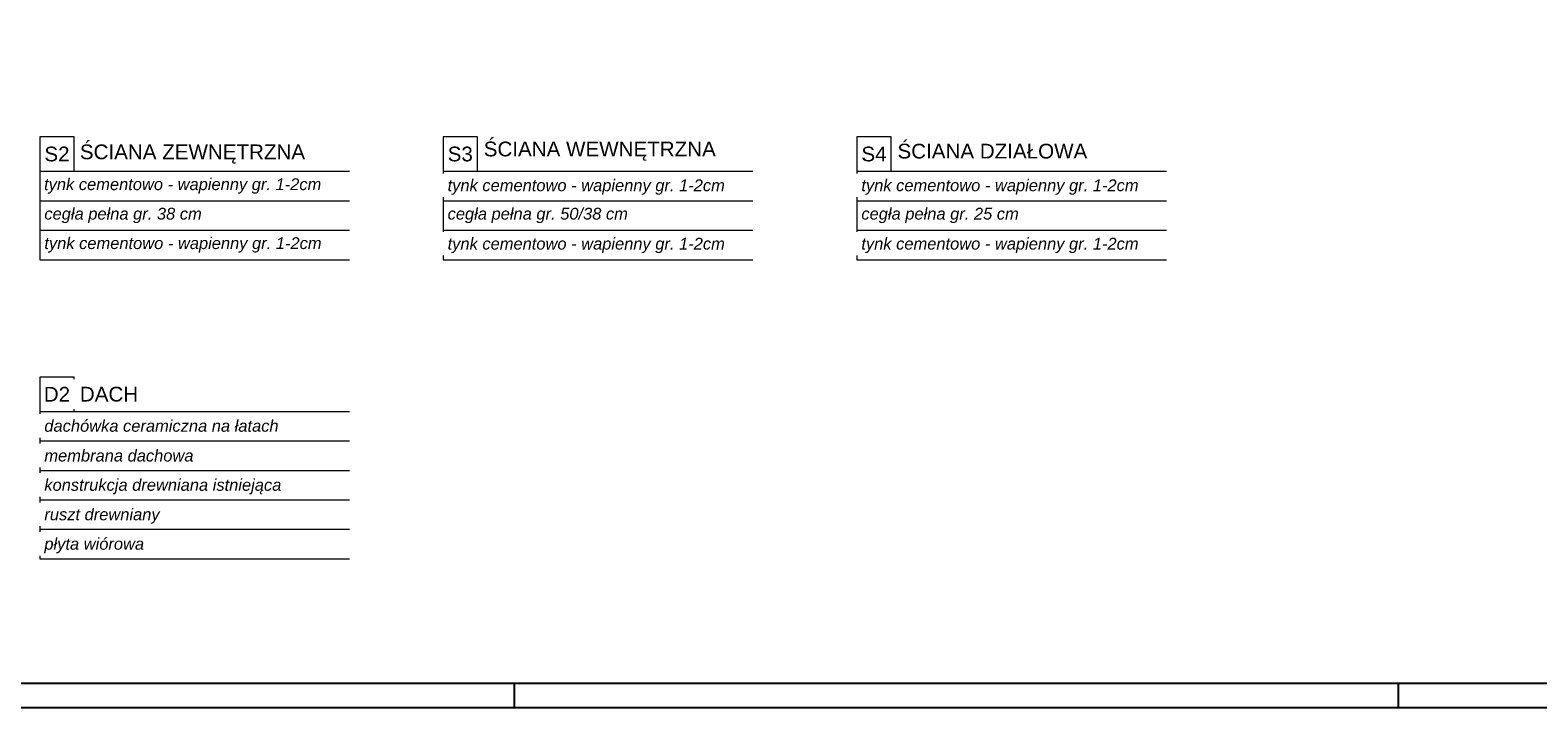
# Model space of a CAD drawing. Header units: millimetres. Extents: x 0 to 111311, y -48878 to -25280.
# Tile 3 of 161: x 66750 to 68285, y -44755 to -44065. Entities that reach past the tile are written whole.
import ezdxf

# ---------------------------------------------------------------- set-up
doc = ezdxf.new("R2010")
doc.units = ezdxf.units.MM
doc.layers.add('e-cad_opisy', color=7, linetype='Continuous')
doc.layers.add('OPIS', color=7, linetype='Continuous', lineweight=5)
doc.styles.get("Standard").update_dxf_attribs({"font": 'arial.ttf'})

# ---------------------------------------------------------------- blocks, each defined once
blk = doc.blocks.new('A1_poziom')
at = {"ltscale": 0.8}
for p, q in [((481, 0), (481, 5)), ((661, 0), (661, 5))]:
    blk.add_line(p, q, dxfattribs=at)
for points in [[(0, 0), (0, 297), (25, 297), (25, 594), (841, 594), (841, 0)], [(30, 5), (836, 5), (836, 589), (30, 589)]]:
    blk.add_lwpolyline(points, close=True)

msp = doc.modelspace()

# ---------------------------------------------------------------- linework, layer by layer
at = {"layer": 'OPIS', "ltscale": 50}
for p, q in [((66759.946, -44173.37, 0), (66759.946, -44298.37, 0)), ((67170.604, -44173.37, 0), (67170.604, -44298.37, 0)), ((67591.937, -44173.37, 0), (67591.937, -44298.37, 0)), ((66759.946, -44208.37, 0), (67075.463, -44208.37, 0)), ((66759.946, -44238.37, 0), (67075.463, -44238.37, 0)), ((66759.946, -44268.37, 0), (67075.463, -44268.37, 0)), ((66759.946, -44298.37, 0), (67075.463, -44298.37, 0))]:
    msp.add_line(p, q, dxfattribs=at)
at = {"layer": 'OPIS', "ltscale": 50, "elevation": 0}
msp.add_lwpolyline([(66759.946, -44208.37), (66794.946, -44208.37), (66794.946, -44173.37), (66759.946, -44173.37)], close=True, dxfattribs=at)

# ---------------------------------------------------------------- block references
at = {"layer": 'e-cad_opisy', "ltscale": 4, "xscale": 5, "yscale": 5, "zscale": 5}
msp.add_blockref('A1_poziom', (64838.495, -44754.707), dxfattribs=at)

# ---------------------------------------------------------------- texts
at = {"layer": 'OPIS', "ltscale": 50, "char_height": 15}
for s, insert, width, attachment_point in [('{\\A1;S2}', (66777.446, -44190.87, 0), 21.21108, 5), ('\\A1; ŚCIANA ZEWNĘTRZNA', (66794.946, -44190.87, 0), 335.5807, 4), ('\\A1;D2', (66777.446, -44435.407, 0), 21.21108, 5)]:
    msp.add_mtext(s, dxfattribs=dict(at, insert=insert, width=width, attachment_point=attachment_point))
at = {"layer": 'OPIS', "char_height": 12, "attachment_point": 4}
for s, insert, width in [('\\pxsm1.5,ql;{\\fArial|b0|i1|c238|p34; tynk cementowo - wapienny gr. 1-2cm}', (66759.663, -44223.362, 0), 1175.57534), ('\\pxsm1.5,ql;{\\fArial|b0|i1|c238|p34; cegła pełna gr. 38 cm}', (66759.946, -44253.37, 0), 390.79935), ('\\pxsm1.5,ql;{\\fArial|b0|i1|c238|p34; cegła pełna gr. 50/38 cm}', (67170.604, -44253.37, 0), 390.79935), ('\\pxsm1.5,ql;{\\fArial|b0|i1|c238|p34; cegła pełna gr. 25 cm}', (67591.937, -44253.37, 0), 390.79935), ('\\pxsm1.5,ql;{\\fArial|b0|i1|c238|p34; tynk cementowo - wapienny gr. 1-2cm}', (66759.946, -44283.37, 0), 1175.57534)]:
    msp.add_mtext(s, dxfattribs=dict(at, insert=insert, width=width))

# ---------------------------------------------------------------- next in the draw order: texts
at = {"layer": 'OPIS', "ltscale": 50, "char_height": 15, "width": 345.77751, "attachment_point": 4, "bg_fill": 2}
for s, insert in [('{\\A1; ŚCIANA WEWNĘTRZNA}', (67206.219, -44187.953, 0)), ('\\A1; ŚCIANA DZIAŁOWA', (67627.553, -44187.953, 0))]:
    msp.add_mtext(s, dxfattribs=dict(at, insert=insert))
at = {"layer": 'OPIS', "char_height": 12, "attachment_point": 4, "bg_fill": 2}
for s, insert, width in [('\\pxsm1.5,ql;{\\fArial|b0|i1|c238|p34; tynk cementowo - wapienny gr. 1-2cm}', (67170.604, -44224.462, 0), 390.79935), ('\\pxsm1.5,ql;{\\fArial|b0|i1|c238|p34; tynk cementowo - wapienny gr. 1-2cm}', (67591.937, -44224.462, 0), 390.79935), ('\\pxsm1.5,ql;{\\fArial|b0|i1|c238|p34; tynk cementowo - wapienny gr. 1-2cm}', (67170.604, -44283.887, 0), 390.79935), ('\\pxsm1.5,ql;{\\fArial|b0|i1|c238|p34; tynk cementowo - wapienny gr. 1-2cm}', (67591.937, -44283.887, 0), 390.79935), ('\\pxsm1.5,ql;\\fArial|b0|i1|c238|p34; dachówka ceramiczna na łatach', (66310.873, -44467.662, 0), 987.48328)]:
    msp.add_mtext(s, dxfattribs=dict(at, insert=insert, width=width))

# ---------------------------------------------------------------- next in the draw order: linework, layer by layer
at = {"layer": 'OPIS', "ltscale": 50}
for p, q in [((67170.604, -44208.37, 0), (67486.121, -44208.37, 0)), ((67591.937, -44208.37, 0), (67907.454, -44208.37, 0)), ((67170.604, -44238.37, 0), (67486.121, -44238.37, 0)), ((67591.937, -44238.37, 0), (67907.454, -44238.37, 0)), ((67170.604, -44268.37, 0), (67486.121, -44268.37, 0)), ((67591.937, -44268.37, 0), (67907.454, -44268.37, 0)), ((67170.604, -44298.37, 0), (67486.121, -44298.37, 0)), ((67591.937, -44298.37, 0), (67907.454, -44298.37, 0)), ((66759.946, -44452.907, 0), (67075.463, -44452.907, 0))]:
    msp.add_line(p, q, dxfattribs=at)
at = {"layer": 'OPIS', "ltscale": 50, "elevation": 0}
for points in [[(67170.604, -44208.37), (67205.604, -44208.37), (67205.604, -44173.37), (67170.604, -44173.37)], [(67591.937, -44208.37), (67626.937, -44208.37), (67626.937, -44173.37), (67591.937, -44173.37)], [(66759.946, -44452.907), (66794.946, -44452.907), (66794.946, -44417.907), (66759.946, -44417.907)]]:
    msp.add_lwpolyline(points, close=True, dxfattribs=at)

# ---------------------------------------------------------------- next in the draw order: texts
at = {"layer": 'OPIS', "ltscale": 50, "char_height": 15, "width": 21.21108, "attachment_point": 5}
for s, insert in [('{\\A1;S3}', (67188.104, -44190.87, 0)), ('\\A1;S4', (67609.437, -44190.87, 0))]:
    msp.add_mtext(s, dxfattribs=dict(at, insert=insert))
at = {"layer": 'OPIS', "insert": (66310.873, -44497.974, 0), "char_height": 12, "width": 987.48328, "attachment_point": 4, "bg_fill": 2}
msp.add_mtext('\\pxsm1.5,ql;{\\fArial|b0|i1|c238|p34; membrana dachowa}', dxfattribs=at)

# ---------------------------------------------------------------- next in the draw order: linework, layer by layer
at = {"layer": 'OPIS', "ltscale": 50}
msp.add_line((66759.946, -44482.907, 0), (67075.463, -44482.907, 0), dxfattribs=at)

# ---------------------------------------------------------------- next in the draw order: texts
at = {"layer": 'OPIS', "insert": (66310.873, -44529.514, 0), "char_height": 12, "width": 987.48328, "attachment_point": 4, "bg_fill": 2}
msp.add_mtext('\\pxsm1.5,ql;\\fArial|b0|i1|c238|p34; konstrukcja drewniana istniejąca', dxfattribs=at)

# ---------------------------------------------------------------- next in the draw order: linework, layer by layer
at = {"layer": 'OPIS', "ltscale": 50}
for p, q in [((66759.946, -44417.907, 0), (66759.946, -44602.907, 0)), ((66759.946, -44512.907, 0), (67075.463, -44512.907, 0)), ((66759.946, -44512.907, 0), (67075.463, -44512.907, 0)), ((66759.946, -44542.907, 0), (67075.463, -44542.907, 0))]:
    msp.add_line(p, q, dxfattribs=at)

# ---------------------------------------------------------------- next in the draw order: texts
at = {"layer": 'OPIS', "insert": (66759.946, -44467.662, 0), "char_height": 12, "width": 987.48328, "attachment_point": 4, "bg_fill": 2}
msp.add_mtext('\\pxsm1.5,ql;\\fArial|b0|i1|c238|p34; dachówka ceramiczna na łatach', dxfattribs=at)

# ---------------------------------------------------------------- next in the draw order: texts
at = {"layer": 'OPIS', "ltscale": 50, "insert": (66794.946, -44435.407, 0), "char_height": 15, "width": 392.95973, "attachment_point": 4, "bg_fill": 2}
msp.add_mtext('\\A1; DACH', dxfattribs=at)
at = {"layer": 'OPIS', "insert": (66759.946, -44497.974, 0), "char_height": 12, "width": 987.48328, "attachment_point": 4, "bg_fill": 2}
msp.add_mtext('\\pxsm1.5,ql;{\\fArial|b0|i1|c238|p34; membrana dachowa}', dxfattribs=at)

# ---------------------------------------------------------------- next in the draw order: texts
at = {"layer": 'OPIS', "insert": (66759.946, -44529.514, 0), "char_height": 12, "width": 987.48328, "attachment_point": 4, "bg_fill": 2}
msp.add_mtext('\\pxsm1.5,ql;\\fArial|b0|i1|c238|p34; konstrukcja drewniana istniejąca', dxfattribs=at)

# ---------------------------------------------------------------- next in the draw order: texts
at = {"layer": 'OPIS', "insert": (66759.946, -44559.514, 0), "char_height": 12, "width": 987.48328, "attachment_point": 4, "bg_fill": 2}
msp.add_mtext('\\pxsm1.5,ql;{\\fArial|b0|i1|c238|p34; ruszt drewniany}', dxfattribs=at)

# ---------------------------------------------------------------- next in the draw order: linework, layer by layer
at = {"layer": 'OPIS', "ltscale": 50}
msp.add_line((66759.946, -44572.907, 0), (67075.463, -44572.907, 0), dxfattribs=at)

# ---------------------------------------------------------------- next in the draw order: texts
at = {"layer": 'OPIS', "insert": (66759.946, -44589.514, 0), "char_height": 12, "width": 987.48328, "attachment_point": 4, "bg_fill": 2}
msp.add_mtext('\\pxsm1.5,ql;{\\fArial|b0|i1|c238|p34; płyta wiórowa}', dxfattribs=at)

# ---------------------------------------------------------------- next in the draw order: linework, layer by layer
at = {"layer": 'OPIS', "ltscale": 50}
msp.add_line((66759.946, -44602.907, 0), (67075.463, -44602.907, 0), dxfattribs=at)

doc.saveas('drawing.dxf')
